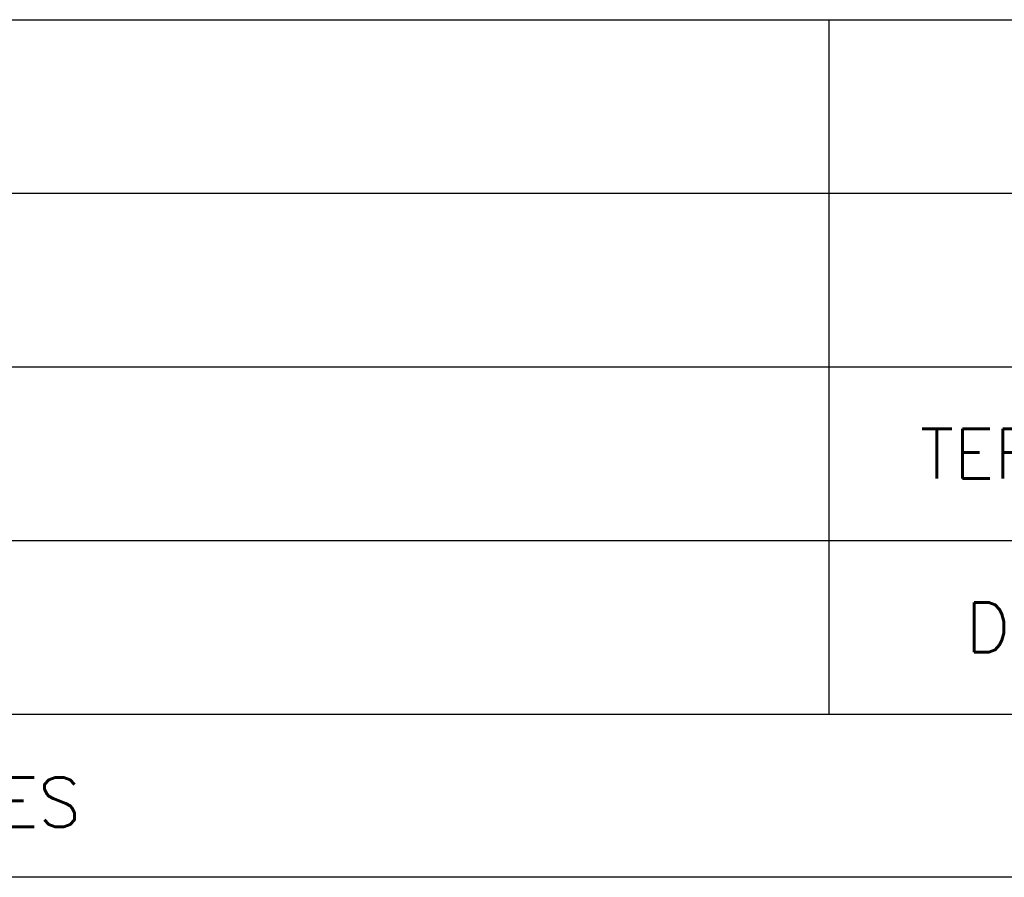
# Model space of a CAD drawing. Extents: x -1825 to 98, y 5678 to 6985.
# Tile 18 of 86: x -1078 to -1038, y 5794 to 5829. Entities that reach past the tile are written whole.
import ezdxf
from ezdxf.enums import TextEntityAlignment as Align

# ---------------------------------------------------------------- set-up
doc = ezdxf.new("R2010")
doc.units = 0
doc.header["$MEASUREMENT"] = 0
doc.layers.add('CARIMBO', color=7, linetype='CONTINUOUS')
doc.styles.add('ROMANS', font='romans.shx', dxfattribs={"height": 1.5})

msp = doc.modelspace()

# ---------------------------------------------------------------- linework, layer by layer
at = {"layer": 'CARIMBO', "color": 3}
for p, q in [((-1169.2, 5828.607), (-994.2, 5828.607)), ((-1169.2, 5821.607), (-994.2, 5821.607)), ((-1169.2, 5814.607), (-994.2, 5814.607))]:
    msp.add_line(p, q, dxfattribs=at)
at = {"layer": 'CARIMBO', "color": 4}
for p, q in [((-1045.2, 5800.607), (-1045.2, 5828.607)), ((-1169.2, 5807.607), (-994.2, 5807.607)), ((-1169.2, 5800.607), (-994.2, 5800.607))]:
    msp.add_line(p, q, dxfattribs=at)
at = {"layer": 'CARIMBO', "color": 6}
msp.add_line((-994.2, 5794.024), (-1169.2, 5794.024), dxfattribs=at)

# ---------------------------------------------------------------- texts
at = {"layer": 'CARIMBO', "color": 2, "style": 'ROMANS'}
for s, p in [('TEREZA', (-1036.7, 5811.107)), ('DES.', (-1036.7, 5804.107)), ('REVISÕES', (-1081.7, 5797.315))]:
    msp.add_text(s, height=2, dxfattribs=at).set_placement(p, align=Align.MIDDLE)

doc.saveas('drawing.dxf')
